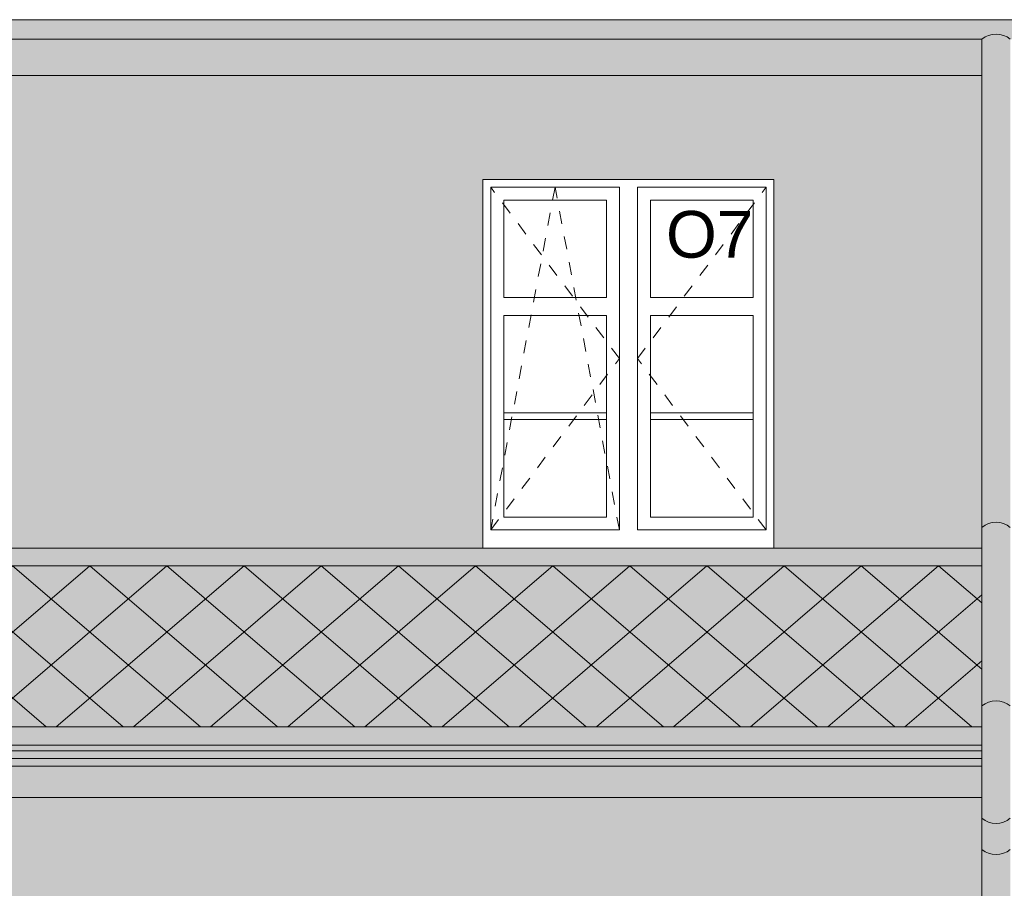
# Model space of a CAD drawing. Extents: x -396299 to -11759, y -15022 to 18278.
# Tile 19 of 205: x -324997 to -321207, y 7523 to 10869. Entities that reach past the tile are written whole.
import ezdxf

# ---------------------------------------------------------------- set-up
doc = ezdxf.new("R2010")
doc.units = 0
doc.header["$MEASUREMENT"] = 0
doc.linetypes.add('Hidden Line', pattern=[100, 50, -50])
doc.layers.add('Arch okna_Nr_Pióra__114', color=7, linetype='Continuous', lineweight=13, true_color=0xf1d696)
doc.layers.add('arch wypelnienia_Nr_Pióra__2', color=7, linetype='Continuous', lineweight=13, true_color=0x7f7f7f)
for name, color, linetype, lineweight in [('Arch okna_Nr_Pióra__32', 34, 'Continuous', 15), ('Arch opisy okien_Nr_Pióra__21', 7, 'Continuous', 13), ('INWENT DACH_Nr_Pióra__5', 7, 'Continuous', 13), ('INWENT KONST. DREWNIANA_Nr_Pióra__21', 7, 'Continuous', 13), ('INWENT ODWODNIENIE_Nr_Pióra__21', 7, 'Continuous', 13), ('INWENT ODWODNIENIE_Nr_Pióra__5', 7, 'Continuous', 13), ('INWENT. DRZWI_Nr_Pióra__21', 7, 'Continuous', 13), ('INWENT.ŚCIANY_Nr_Pióra__21', 7, 'Continuous', 13)]:
    doc.layers.add(name, color=color, linetype=linetype, lineweight=lineweight)
doc.styles.add('GENERATED_STYLE_8', font='arial.ttf')

msp = doc.modelspace()

# ---------------------------------------------------------------- hatches: boundary and pattern name
at = {"layer": 'Arch okna_Nr_Pióra__114', "linetype": 'Continuous', "lineweight": 0, "true_color": 0x3c3525}
for points in [[(-334923.7, 10653.2), (-321293.7, 10653.2), (-321293.7, 10793.4), (-334923.7, 10793.4)], [(-321293.7, 8075), (-334923.7, 8075), (-334923.7, 7873.2), (-321293.7, 7873.2)]]:
    msp.add_hatch(color=39, dxfattribs=at).paths.add_polyline_path(points, flags=0)
at = {"layer": 'Arch okna_Nr_Pióra__114', "linetype": 'Continuous', "lineweight": 0, "true_color": 0x786b4b}
for points in [[(-334923.7, 8833.2), (-333453.7, 8833.2), (-333453.7, 10253.2), (-332333.7, 10253.2), (-332333.7, 8833.2), (-329313.7, 8833.2), (-329313.7, 10253.2), (-328193.7, 10253.2), (-328193.7, 8833.2), (-327013.7, 8833.2), (-327013.7, 10253.2), (-325893.7, 10253.2), (-325893.7, 8833.2), (-323213.7, 8833.2), (-323213.7, 10253.2), (-322093.7, 10253.2), (-322093.7, 8833.2), (-321293.7, 8833.2), (-321293.7, 10653.2), (-334923.7, 10653.2)], [(-321293.7, 7393.2), (-321293.7, 7873.2), (-334923.7, 7873.2), (-334923.7, 7393.2)]]:
    msp.add_hatch(color=47, dxfattribs=at).paths.add_polyline_path(points, flags=0)
at = {"layer": 'Arch okna_Nr_Pióra__32', "linetype": 'Continuous', "lineweight": 0, "true_color": 0x603000}
for points in [[(-335768.1, 10868.4), (-335768.7, 10869, 0.414214), (-335693.7, 10794), (-335693.7, 10793.4), (-320513.7, 10793.4), (-320513.7, 10794, 0.197874), (-320460.9, 10815.7, 0.194941), (-320438.7, 10868.4), (-320513.7, 10868.4), (-320513.7, 10869), (-335693.7, 10869), (-335693.7, 10868.4)], [(-321323.7, -2151.8), (-321293.7, -2181.8), (-321293.7, -3991.8), (-321183.7, -3991.8), (-321183.7, -2181.8), (-321153.7, -2151.8), (-321153.7, -2121.8), (-321183.7, -2121.8), (-321183.7, 10793.4), (-321293.7, 10793.4), (-321293.7, -2121.8), (-321323.7, -2121.8)], [(-334923.7, 8765), (-321293.7, 8765), (-321293.7, 8833.2), (-334923.7, 8833.2)], [(-321293.7, 8765), (-334923.7, 8765), (-334923.7, 8145.4), (-321293.7, 8145.4)], [(-334923.7, 8145.4), (-334923.7, 8075), (-321293.7, 8075), (-321293.7, 8145.4)]]:
    msp.add_hatch(color=48, dxfattribs=at).paths.add_polyline_path(points, flags=0)
at = {"layer": 'arch wypelnienia_Nr_Pióra__2', "linetype": 'Continuous'}
h = msp.add_hatch(dxfattribs=at)
h.set_pattern_fill('Concrete_Block', color=256, style=0, pattern_type=2)
h.set_pattern_definition([(144.4623, (-313058.74, 12100.65), (148.4924, 106.066), []), (35.5377, (-313058.74, 12100.65), (-148.4924, 106.066), [])])
h.paths.add_polyline_path([(-322293.1, 12100.6), (-320588.7, 10869), (-320438.7, 10868.4, -0.406237), (-320513.7, 10793.4), (-320588.7, 10793.4), (-320588.7, 10653.2), (-320788.7, 10653.2), (-320788.7, 8765), (-320320.4, 8145.4), (-320320.4, 8075), (-320328.7, 8075), (-320328.7, 8053.2), (-320348.7, 8053.2), (-320348.7, 8023.2), (-320368.7, 8023.2), (-320368.7, 7993.2), (-320388.7, 7993.2), (-320388.7, 7957.6), (-309228.7, 7957.6), (-309228.7, 8488.2), (-309328.7, 8488.2), (-309328.7, 8588.2), (-309428.7, 8588.2), (-309428.7, 8708.2), (-309528.7, 8708.2), (-309528.7, 8778.2), (-309558.7, 8778.2), (-309558.7, 8808.2), (-304128.7, 8808.2), (-304078.7, 8808.2), (-303228.7, 9296.1), (-303228.7, 9324.8), (-303228.7, 10408.2), (-303363.7, 10408.2), (-303363.7, 10520.3), (-303438.7, 10520.3, -0.411875), (-303513.7, 10594.7), (-303363.7, 10594.7), (-303363.7, 10618.2), (-302473.7, 11508.2), (-302118.7, 11508.2), (-302118.7, 12100.6), (-312418.7, 12100.6), (-313058.7, 12100.6), (-315358.7, 12100.6), (-315358.7, 12000.6), (-316158.7, 12000.6), (-316158.7, 12100.6), (-320548.7, 12100.6), (-320548.7, 11774.4), (-321738.7, 11774.4), (-321738.7, 12100.6)], flags=0)
h.paths.add_polyline_path([(-319163.7, 10520.3, -0.411875), (-319238.7, 10594.7), (-319088.7, 10594.7), (-319088.7, 10618.2), (-318198.7, 11508.2), (-317308.7, 10618.2), (-317308.7, 10594.7), (-317158.7, 10594.7, -0.411875), (-317233.7, 10520.3), (-317308.7, 10520.3), (-317308.7, 10408.2), (-317443.7, 10408.2), (-317443.7, 8813.2), (-317593.7, 8813.2), (-318803.7, 8813.2), (-318953.7, 8813.2), (-318953.7, 10408.2), (-319088.7, 10408.2), (-319088.7, 10520.3)], flags=0)
h.paths.add_polyline_path([(-317113.7, 10594.7), (-316963.7, 10594.7), (-316963.7, 10618.2), (-316073.7, 11508.2), (-315183.7, 10618.2), (-315183.7, 10594.7), (-315033.7, 10594.7, -0.411875), (-315108.7, 10520.3), (-315183.7, 10520.3), (-315183.7, 10408.2), (-315318.7, 10408.2), (-315318.7, 8813.2), (-315468.7, 8813.2), (-316678.7, 8813.2), (-316828.7, 8813.2), (-316828.7, 10408.2), (-316963.7, 10408.2), (-316963.7, 10520.3), (-317038.7, 10520.3, -0.411875)], flags=0)
h.paths.add_polyline_path([(-311948.7, 10520.3, -0.414214), (-312023.7, 10595.3), (-311873.7, 10595.3), (-311873.7, 10618.2), (-310983.7, 11508.2), (-310093.7, 10618.2), (-310093.7, 10595.3), (-310093.7, 10594.7), (-309943.7, 10594.7, -0.411875), (-310018.7, 10520.3), (-310093.7, 10520.3), (-310093.7, 10408.2), (-310228.7, 10408.2), (-310228.7, 8813.2), (-311738.7, 8813.2), (-311738.7, 10408.2), (-311873.7, 10408.2), (-311873.7, 10520.3)], flags=0)
h.paths.add_polyline_path([(-307973.7, 10595.3), (-307823.7, 10595.3), (-307823.7, 10618.2), (-306933.7, 11508.2), (-306043.7, 10618.2), (-306043.7, 10595.3), (-306043.7, 10594.7), (-305893.7, 10594.7, -0.411875), (-305968.7, 10520.3), (-306043.7, 10520.3), (-306043.7, 10408.2), (-306178.7, 10408.2), (-306178.7, 8813.2), (-307688.7, 8813.2), (-307688.7, 10408.2), (-307823.7, 10408.2), (-307823.7, 10520.3), (-307898.7, 10520.3, -0.414214)], flags=0)
h.paths.add_polyline_path([(-313948.7, 9421.5), (-313948.7, 10084.7), (-313248.7, 10084.7), (-313248.7, 9421.5)], flags=0)
h.paths.add_polyline_path([(-305458.7, 9421.5), (-305458.7, 10084.7), (-304758.7, 10084.7), (-304758.7, 9421.5)], flags=0)
h.paths.add_polyline_path([(-313828.7, 11562), (-313828.7, 11970.2), (-312888.7, 11970.2), (-312888.7, 11562)], flags=0)
h = msp.add_hatch(dxfattribs=at)
h.set_pattern_fill('Concrete_Block', color=256, style=0, pattern_type=2)
h.set_pattern_definition([(139.3987, (-335418.74, 8764.96), (148.4924, 127.2792), []), (40.6013, (-335418.74, 8764.96), (-148.4924, 127.2792), [])])
h.paths.add_polyline_path([(-321293.7, 8145.4), (-334923.7, 8145.4), (-334923.7, 8765), (-321293.7, 8765)], flags=0)

# ---------------------------------------------------------------- linework, layer by layer
at = {"layer": 'INWENT DACH_Nr_Pióra__5', "linetype": 'Continuous'}
for p, q in [((-334923.7, 8145.4), (-321293.7, 8145.4)), ((-334923.7, 8075), (-321293.7, 8075)), ((-334923.7, 8053.2), (-321293.7, 8053.2)), ((-334923.7, 8023.2), (-321293.7, 8023.2)), ((-334923.7, 7993.2), (-321293.7, 7993.2)), ((-334923.7, 7873.2), (-321293.7, 7873.2))]:
    msp.add_line(p, q, dxfattribs=at)
at = {"layer": 'INWENT KONST. DREWNIANA_Nr_Pióra__21', "linetype": 'Continuous'}
msp.add_line((-321293.7, 10653.2), (-334923.7, 10653.2), dxfattribs=at)
at = {"layer": 'INWENT ODWODNIENIE_Nr_Pióra__21', "linetype": 'Continuous'}
msp.add_line((-321293.7, 10793.4), (-321293.7, -2121.8), dxfattribs=at)
for centre, start, end in [((-321238.7, 10727.2), 50.2551, 129.7449), ((-321238.7, 8847.2), 50.2551, 129.7449), ((-321238.7, 8159.4), 50.2551, 129.7449), ((-321238.7, 7859.1), 230.2551, 309.7449), ((-321238.7, 7739.1), 230.2551, 309.7449)]:
    msp.add_arc(centre, 86, start, end, dxfattribs=at)
at = {"layer": 'INWENT ODWODNIENIE_Nr_Pióra__5', "linetype": 'Continuous'}
for p, q in [((-320438.7, 10868.4), (-335768.1, 10868.4)), ((-321293.7, 10793.4), (-334923.7, 10793.4))]:
    msp.add_line(p, q, dxfattribs=at)
at = {"layer": 'INWENT. DRZWI_Nr_Pióra__21', "linetype": 'Continuous'}
for p, q in [((-323183.7, 10223.2), (-323183.7, 8903.2)), ((-322688.7, 10223.2), (-323183.7, 10223.2)), ((-322688.7, 8903.2), (-322688.7, 10223.2)), ((-322123.7, 10223.2), (-322618.7, 10223.2)), ((-322618.7, 8903.2), (-322618.7, 10223.2)), ((-322123.7, 10223.2), (-322123.7, 8903.2)), ((-322738.7, 10173.2), (-323133.7, 10173.2)), ((-323133.7, 10173.2), (-323133.7, 9799.2)), ((-322738.7, 9799.2), (-322738.7, 10173.2)), ((-322568.7, 9799.2), (-322568.7, 10173.2)), ((-322173.7, 10173.2), (-322568.7, 10173.2)), ((-322173.7, 10173.2), (-322173.7, 9799.2)), ((-323133.7, 9799.2), (-322738.7, 9799.2)), ((-322173.7, 9799.2), (-322568.7, 9799.2)), ((-323133.7, 9729.2), (-323133.7, 8953.2)), ((-323133.7, 9729.2), (-322738.7, 9729.2)), ((-322738.7, 8953.2), (-322738.7, 9729.2)), ((-322173.7, 9729.2), (-322568.7, 9729.2)), ((-322568.7, 8953.2), (-322568.7, 9729.2)), ((-322173.7, 9729.2), (-322173.7, 8953.2)), ((-323133.7, 9354.2), (-322738.7, 9354.2)), ((-323133.7, 9328.2), (-322738.7, 9328.2)), ((-322173.7, 9354.2), (-322568.7, 9354.2)), ((-322173.7, 9328.2), (-322568.7, 9328.2)), ((-322738.7, 8953.2), (-323133.7, 8953.2)), ((-322173.7, 8953.2), (-322568.7, 8953.2)), ((-322688.7, 8903.2), (-323183.7, 8903.2)), ((-322123.7, 8903.2), (-322618.7, 8903.2))]:
    msp.add_line(p, q, dxfattribs=at)
at = {"layer": 'INWENT. DRZWI_Nr_Pióra__21', "linetype": 'Hidden Line'}
for p, q in [((-322688.7, 9563.2), (-323183.7, 10223.2)), ((-322936.2, 10223.2), (-323183.7, 8903.2)), ((-322688.7, 8903.2), (-322936.2, 10223.2)), ((-322618.7, 9563.2), (-322123.7, 10223.2)), ((-323183.7, 8903.2), (-322688.7, 9563.2)), ((-322123.7, 8903.2), (-322618.7, 9563.2))]:
    msp.add_line(p, q, dxfattribs=at)
at = {"layer": 'INWENT.ŚCIANY_Nr_Pióra__21', "linetype": 'Continuous'}
for p, q in [((-323213.7, 10253.2), (-323213.7, 8833.2)), ((-322093.7, 10253.2), (-323213.7, 10253.2)), ((-322093.7, 10253.2), (-322093.7, 8833.2)), ((-334923.7, 8833.2), (-321293.7, 8833.2)), ((-322093.7, 8833.2), (-323213.7, 8833.2)), ((-334923.7, 8765), (-321293.7, 8765))]:
    msp.add_line(p, q, dxfattribs=at)

# ---------------------------------------------------------------- texts
at = {"layer": 'Arch opisy okien_Nr_Pióra__21', "linetype": 'Continuous', "insert": (-322173.7, 10132), "char_height": 180, "attachment_point": 3, "style": 'GENERATED_STYLE_8'}
msp.add_mtext('{O7}', dxfattribs=at)

doc.saveas('drawing.dxf')
